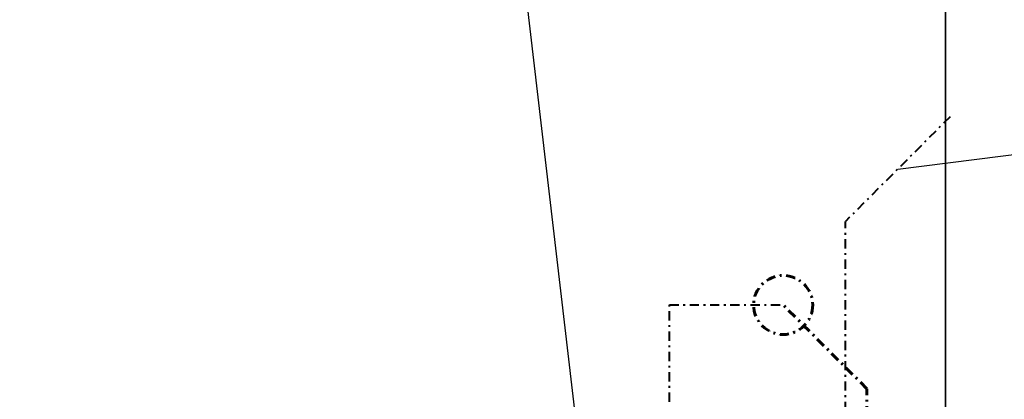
# Model space of a CAD drawing. Header units: millimetres. Extents: x -53858 to 733, y -20463 to 1307.
# Tile 25 of 256: x -51348 to -51294, y -16743 to -16722. Entities that reach past the tile are written whole.
import ezdxf

# ---------------------------------------------------------------- set-up
doc = ezdxf.new("R2010")
doc.units = ezdxf.units.MM
doc.linetypes.add('CONTINOUS', pattern=[0])
doc.linetypes.add('DASHDOT', pattern=[1, 0.5, -0.25, 0, -0.25])
for name, color, linetype, lineweight in [('_HVAC_urzadzenia', 251, 'Continuous', 35), ('is_k_przewod_ciś_aranz', 234, 'DASHDOT', 40), ('is_k_przewod_ciś_opis_aranz', 246, 'Continuous', 30), ('is_skropliny_opis_ALDI', 27, 'CONTINOUS', 30), ('is_skropliny_przewody', 30, 'DASHDOT', 40)]:
    doc.layers.add(name, color=color, linetype=linetype, lineweight=lineweight)

# ---------------------------------------------------------------- blocks, each defined once
blk = doc.blocks.new('A$C79602BCA')
for p, q in [((3650, 33), (4650, 33)), ((4650, 33), (3650, 33))]:
    blk.add_line(p, q)

msp = doc.modelspace()

# ---------------------------------------------------------------- linework, layer by layer
at = {"layer": 'is_k_przewod_ciś_aranz'}
msp.add_line((-51312.414, -16737.479), (-51306.247, -16737.479), dxfattribs=at)
at = {"layer": 'is_k_przewod_ciś_aranz', "lineweight": 60}
for p, q in [((-51301.708, -16742.017), (-51306.247, -16737.479)), ((-51301.708, -17303.368, 0), (-51301.708, -16742.017, 0))]:
    msp.add_line(p, q, dxfattribs=at)
at = {"layer": 'is_k_przewod_ciś_aranz'}
msp.add_lwpolyline([(-51312.414, -16742.719), (-51312.414, -16737.479)], dxfattribs=at)
at = {"layer": 'is_k_przewod_ciś_aranz', "lineweight": 60}
msp.add_circle((-51306.247, -16737.479), 1.6, dxfattribs=at)
at = {"layer": 'is_k_przewod_ciś_opis_aranz'}
msp.add_line((-51368.116, -16312.091), (-51315.439, -16761.335), dxfattribs=at)
at = {"layer": 'is_skropliny_opis_ALDI'}
msp.add_line((-51300.036, -16730.12), (-51250.809, -16723.897), dxfattribs=at)
at = {"layer": 'is_skropliny_przewody'}
for p in [(-51297.197, -16727.281), (-51302.875, -16743.219)]:
    msp.add_line(p, (-51302.875, -16732.959), dxfattribs=at)

# ---------------------------------------------------------------- block references
at = {"layer": '_HVAC_urzadzenia', "xscale": 0.09999999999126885, "yscale": 0.09999999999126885, "zscale": 0.09999999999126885, "rotation": 270}
msp.add_blockref('A$C79602BCA', (-51300.744, -16300.43), dxfattribs=at)
msp.add_blockref('A$C79602BCA', (-51300.744, -16300.43), dxfattribs=at)

doc.saveas('drawing.dxf')
